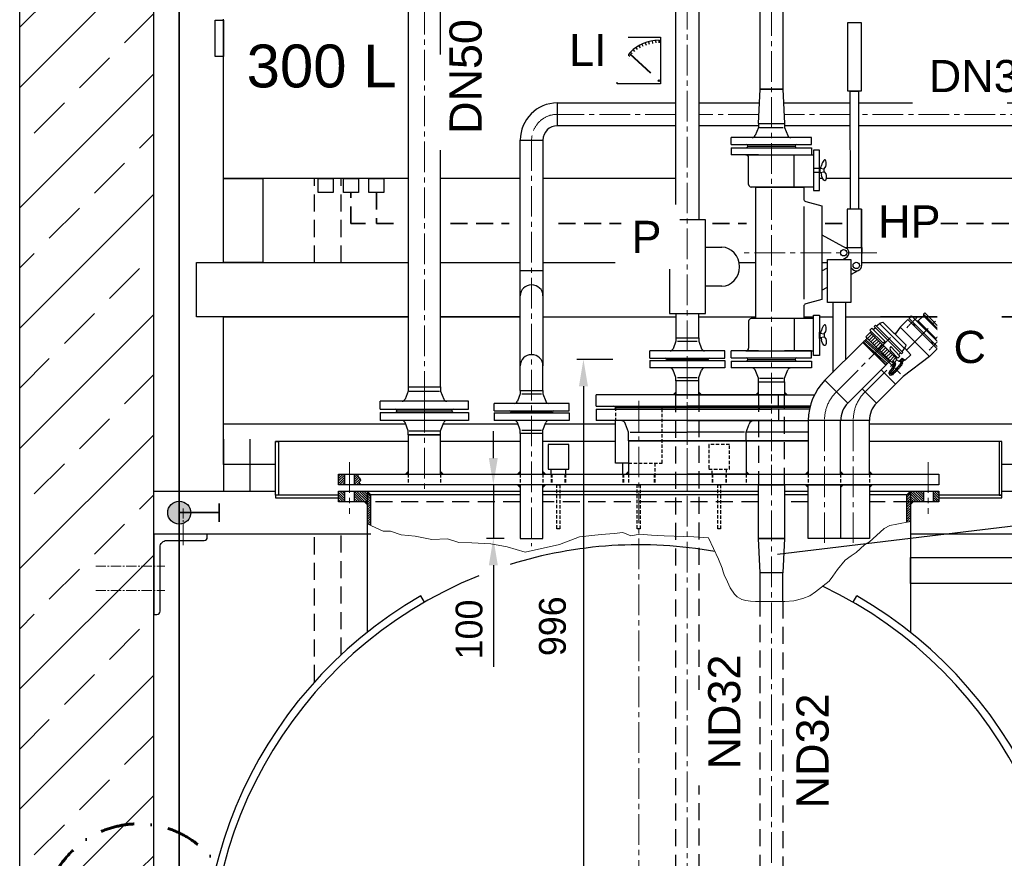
# Model space of a CAD drawing. Header units: millimetres. Extents: x -2329 to 35453, y 325 to 8304.
# Tile 8 of 11: x 6170 to 8007, y 5729 to 7294. Entities that reach past the tile are written whole.
import ezdxf

# ---------------------------------------------------------------- set-up
doc = ezdxf.new("R2010")
doc.units = ezdxf.units.MM
for name, pattern in [('DASHDOT', [25.4, 12.7, -6.35, 0, -6.35]), ('HIDDEN', [9.525, 6.35, -3.175]), ('MITTE2', [28.575, 19.05, -3.175, 3.175, -3.175])]:
    doc.linetypes.add(name, pattern=pattern)
doc.layers.add('Beschriftung', color=7, linetype='Continuous')
doc.layers.add('Mittellinien', color=7, linetype='Continuous')
doc.layers.add('verz. Bandstahl 30x3_5mm auf Putz', color=1, linetype='GRENZE1', lineweight=35)
doc.styles.add('LBB3.5M1000', font='isocp.shx', dxfattribs={"height": 3.5})
doc.linetypes.add('GRENZE1', pattern='A,6.35,-2.54,[133,ltypeshp.shx,S=2.54,R=0,X=-2.54,Y=0],-2.54,25.4', length=36.83)
doc.dimstyles.new('DIN', dxfattribs={"dimtxt": 2.5, "dimasz": 2.5, "dimexe": 1.25, "dimexo": 0.625, "dimtad": 1, "dimtih": 1, "dimdec": 4, "dimdsep": 46, "dimlunit": 6, "dimtxsty": 'Standard', "dimcen": 2.5, "dimadec": 0, "dimazin": 0, "dimtfac": 1, "dimtdec": 4, "dimtmove": 0, "dimatfit": 3, "dimfxl": 0, "dimtvp": 1, "dimtolj": 1, "dimtzin": 0, "dimarcsym": 0})
pattern_1 = [(45, (7324.8576, 6360.5098), (-2.245064, 2.245064), [])]
pattern_2 = [(135, (7324.8576, 6404.0098), (-2.245064, -2.245064), [])]
pattern_3 = [(45, (6785.6512, 6435.983), (-2.24506, 2.24506), [])]

# ---------------------------------------------------------------- blocks, each defined once
blk = doc.blocks.new('*D20')
at = {"color": 0, "lineweight": -2, "transparency": 16777216}
for p, q in [((7276.4, 6660), (7209.1, 6660)), ((7221.6, 6610), (7221.6, 5714)), ((7276.4, 5664), (7209.1, 5664))]:
    blk.add_line(p, q, dxfattribs=at)
at = {"color": 0, "transparency": 16777216}
for points in [[(7213.2, 6610), (7229.9, 6610), (7221.6, 6660)], [(7213.2, 5714), (7229.9, 5714), (7221.6, 5664)]]:
    blk.add_solid(points, dxfattribs=at)
at = {"layer": 'DEFPOINTS', "color": 0, "transparency": 16777216}
for p in [(7376.4, 6660), (7221.6, 5664), (7376.4, 5664)]:
    blk.add_point(p, dxfattribs=at)
at = {"color": 0, "transparency": 16777216, "insert": (7164, 6162), "char_height": 50, "attachment_point": 5, "rotation": 90}
blk.add_mtext('\\A1;996', dxfattribs=at)
blk = doc.blocks.new('*D23')
at = {"color": 0, "lineweight": -2, "transparency": 16777216}
for p, q in [((7053.5, 6476), (7053.5, 6526)), ((7073.7, 6426), (7041, 6426)), ((7053.5, 6426), (7053.5, 6326)), ((7073.7, 6326), (7041, 6326)), ((7053.5, 6276), (7053.5, 6086))]:
    blk.add_line(p, q, dxfattribs=at)
at = {"color": 0, "transparency": 16777216}
for points in [[(7045.1, 6476), (7061.8, 6476), (7053.5, 6426)], [(7045.1, 6276), (7061.8, 6276), (7053.5, 6326)]]:
    blk.add_solid(points, dxfattribs=at)
at = {"layer": 'DEFPOINTS', "color": 0, "transparency": 16777216}
for p in [(7103.7, 6426), (7053.5, 6326), (7103.7, 6326)]:
    blk.add_point(p, dxfattribs=at)
at = {"color": 0, "transparency": 16777216, "insert": (7008.5, 6156), "char_height": 50, "attachment_point": 5, "rotation": 90}
blk.add_mtext('\\A1;100', dxfattribs=at)

msp = doc.modelspace()

# ---------------------------------------------------------------- hatches: boundary and pattern name
at = {"lineweight": 5}
h = msp.add_hatch(dxfattribs=at)
h.set_pattern_fill('ANSI33', color=256, scale=25)
h.set_pattern_definition([(45, (-34494.86, -30129.65), (-112.2532, 112.2532), []), (45, (-34382.61, -30129.65), (-112.2532, 112.2532), [79.375, -39.6875])])
h.paths.add_polyline_path([(6230.1, 7793), (6360.2, 7789.1), (6359.9, 7779.1), (6399.9, 7777.9), (6419.9, 7757.3), (6419.9, 3836.3), (6364.9, 3836.3), (6359.9, 3836.3), (6169.9, 3836.3), (6169.9, 7764.8), (6189.8, 7784.2), (6229.8, 7783)])
h = msp.add_hatch(color=256)
edge = h.paths.add_edge_path()
edge.add_arc((7872.2, 6691.3), 1.47, 135, 495, ccw=False)
edge = h.paths.add_edge_path()
edge.add_arc((7838.7, 6724.8), 1.47, 135, 495, ccw=False)
h = msp.add_hatch(color=256)
h.dxf.hatch_style = 1
h.paths.add_polyline_path([(7394.2, 6599), (7394.2, 6594), (7389.2, 6594)])
h = msp.add_hatch(color=256)
h.dxf.hatch_style = 1
h.paths.add_polyline_path([(7436.6, 6599), (7436.6, 6594), (7441.6, 6594)])
h = msp.add_hatch(color=256)
h.dxf.hatch_style = 1
h.paths.add_polyline_path([(7548.2, 6599), (7548.2, 6594), (7543.2, 6594)])
h = msp.add_hatch(color=256)
h.dxf.hatch_style = 1
h.paths.add_polyline_path([(7596.5, 6599), (7596.5, 6594), (7601.5, 6594)])
h = msp.add_hatch(color=256)
h.dxf.hatch_style = 1
h.paths.add_polyline_path([(6894.7, 6451), (6894.7, 6446), (6889.7, 6446)])
h = msp.add_hatch(color=256)
h.dxf.hatch_style = 1
h.paths.add_polyline_path([(6955, 6451), (6955, 6446), (6960, 6446)])
h = msp.add_hatch(color=256)
h.dxf.hatch_style = 1
h.paths.add_polyline_path([(7103.7, 6451), (7103.7, 6446), (7098.7, 6446)])
h = msp.add_hatch(color=256)
h.dxf.hatch_style = 1
h.paths.add_polyline_path([(7146.1, 6451), (7146.1, 6446), (7151.1, 6446)])
h = msp.add_hatch(color=256)
h.dxf.hatch_style = 1
h.paths.add_polyline_path([(7305.8, 6451), (7305.8, 6446), (7300.8, 6446)])
h = msp.add_hatch(color=256)
h.dxf.hatch_style = 1
h.paths.add_polyline_path([(7525.1, 6451), (7525.1, 6446), (7530.1, 6446)])
h = msp.add_hatch(color=256)
h.dxf.hatch_style = 1
h.paths.add_polyline_path([(7641.1, 6451), (7641.1, 6446), (7636.1, 6446)])
h = msp.add_hatch(color=256)
h.dxf.hatch_style = 1
h.paths.add_polyline_path([(7701.4, 6451), (7701.4, 6446), (7706.4, 6446)])
h = msp.add_hatch(color=256)
h.dxf.hatch_style = 1
h.paths.add_polyline_path([(7755, 6451), (7755, 6446), (7760, 6446)])
at = {"lineweight": 9}
h = msp.add_hatch(dxfattribs=at)
h.set_pattern_fill('ANSI31', color=256)
h.set_pattern_definition(pattern_3)
h.paths.add_polyline_path([(6775.9, 6446), (6764.9, 6446), (6764.9, 6426), (6775.9, 6426)])
h = msp.add_hatch(dxfattribs=at)
h.set_pattern_fill('ANSI31', color=256)
h.set_pattern_definition(pattern_3)
h.paths.add_polyline_path([(6804.3, 6438.2), (6802.8, 6439.8), (6802.3, 6440.3), (6801.4, 6441.5), (6800.9, 6442.3), (6800.8, 6443), (6800.9, 6444.4), (6801.4, 6445.5), (6801.4, 6446), (6793.9, 6446), (6793.9, 6426), (6806.4, 6426), (6805.4, 6427.4), (6803.7, 6428.9), (6803.4, 6430), (6803.8, 6431.7), (6805.1, 6433), (6805.5, 6434.5), (6804.9, 6437)])
h = msp.add_hatch(dxfattribs=at)
h.set_pattern_fill('ANSI31', color=256, angle=90)
h.set_pattern_definition(pattern_2)
h.paths.add_polyline_path([(6775.9, 6414), (6764.9, 6414), (6764.9, 6394), (6775.9, 6394)])
h = msp.add_hatch(dxfattribs=at)
h.set_pattern_fill('ANSI31', color=256, angle=90)
h.set_pattern_definition(pattern_2)
h.paths.add_polyline_path([(6817.9, 6414), (6793.9, 6414), (6793.9, 6394), (6817.9, 6394)])
h = msp.add_hatch(color=256)
h.dxf.hatch_style = 1
h.paths.add_polyline_path([(6817.9, 6414), (6817.9, 6407), (6824.9, 6407)])
h = msp.add_hatch(color=256)
h.dxf.hatch_style = 1
h.paths.add_polyline_path([(7103.7, 6421), (7103.7, 6426), (7098.7, 6426)])
h = msp.add_hatch(color=256)
h.dxf.hatch_style = 1
h.paths.add_polyline_path([(7146.1, 6421), (7146.1, 6426), (7151.1, 6426)])
h = msp.add_hatch(color=256)
h.dxf.hatch_style = 1
h.paths.add_polyline_path([(7641.1, 6421), (7641.1, 6426), (7636.1, 6426)])
h = msp.add_hatch(color=256)
h.dxf.hatch_style = 1
h.paths.add_polyline_path([(7701.4, 6421), (7701.4, 6426), (7706.4, 6426)])
h = msp.add_hatch(color=256)
h.dxf.hatch_style = 1
h.paths.add_polyline_path([(7755, 6421), (7755, 6426), (7760, 6426)])
h = msp.add_hatch(color=256)
h.dxf.hatch_style = 1
h.paths.add_polyline_path([(7831.9, 6414), (7824.9, 6407), (7831.9, 6407)])
h = msp.add_hatch(dxfattribs=at)
h.set_pattern_fill('ANSI31', color=256, angle=90)
h.set_pattern_definition(pattern_2)
h.paths.add_polyline_path([(7855.9, 6414), (7831.9, 6414), (7831.9, 6394), (7855.9, 6394)])
h = msp.add_hatch(dxfattribs=at)
h.set_pattern_fill('ANSI31', color=256, angle=90)
h.set_pattern_definition(pattern_2)
h.paths.add_polyline_path([(7884.9, 6414), (7873.9, 6414), (7873.9, 6394), (7884.9, 6394)])
h = msp.add_hatch(color=256)
h.dxf.hatch_style = 1
h.paths.add_polyline_path([(6812.9, 6394), (6817.9, 6394), (6817.9, 6389)])
h = msp.add_hatch(dxfattribs=at)
h.set_pattern_fill('ANSI31', color=256)
h.set_pattern_definition(pattern_1)
h.paths.add_polyline_path([(6817.9, 6353), (6824.9, 6349.8), (6824.9, 6407), (6817.9, 6407)])
h = msp.add_hatch(dxfattribs=at)
h.set_pattern_fill('ANSI31', color=256)
h.set_pattern_definition(pattern_1)
h.paths.add_polyline_path([(7824.9, 6356), (7831.9, 6357.3), (7831.9, 6407), (7824.9, 6407)])
h = msp.add_hatch(color=256)
h.dxf.hatch_style = 1
h.paths.add_polyline_path([(7836.9, 6394), (7831.9, 6394), (7831.9, 6389)])
at = {"layer": 'verz. Bandstahl 30x3_5mm auf Putz', "lineweight": -3}
h = msp.add_hatch(color=256, dxfattribs=at)
h.dxf.hatch_style = 1
edge = h.paths.add_edge_path()
edge.add_arc((6467.5, 6374), 21.4, 0, 360)

# ---------------------------------------------------------------- linework, layer by layer
for p, q in [((6169.9, 3836.3), (6169.9, 7764.8)), ((6419.9, 4586.3), (6419.9, 7757.3)), ((7314.1, 7237.9), (7317.1, 7234.3)), ((7319.3, 7241.9), (7322, 7238.1)), ((7324.9, 7245.4), (7327.2, 7241.4)), ((7330.7, 7248.4), (7332.7, 7244.3)), ((7336.8, 7251), (7338.4, 7246.6)), ((7343.1, 7252.9), (7344.3, 7248.5)), ((7349.5, 7254.4), (7350.3, 7249.8)), ((7356, 7255.2), (7356.4, 7250.6)), ((7362.6, 7250.9), (7362.6, 7255.5)), ((7362.6, 7255.5), (7362.6, 7250.9)), ((7300.8, 7223.3), (7304.6, 7220.7)), ((7304.8, 7228.6), (7308.3, 7225.6)), ((7309.2, 7233.4), (7312.5, 7230.1)), ((7291.7, 7205.8), (7296, 7204.3)), ((7294.2, 7211.9), (7298.4, 7210)), ((7297.2, 7217.8), (7301.2, 7215.5)), ((7287.4, 7186.6), (7292, 7186.2)), ((7288.3, 7193.1), (7292.8, 7192.3)), ((7289.7, 7199.6), (7294.2, 7198.4)), ((7287.1, 7180), (7291.7, 7180)), ((7548.2, 7100), (7551.1, 7164)), ((7551.1, 7164), (7593.5, 7164)), ((7593.5, 7164), (7596.5, 7100)), ((7172.9, 7096.1), (7172.9, 7138.5)), ((7548.2, 7093), (7541.9, 7077.7)), ((7548.2, 7100), (7596.5, 7100)), ((7548.2, 7100), (7596.5, 7100)), ((7548.2, 7100), (7548.2, 7093)), ((7550.2, 7093), (7594.5, 7093)), ((7596.5, 7100), (7596.5, 7093)), ((7596.5, 7093), (7602.8, 7077.7)), ((7497.3, 7061), (7497.3, 7074)), ((7647.3, 7074), (7497.3, 7074)), ((7647.3, 7061), (7647.3, 7074)), ((7103.7, 7069.3), (7146.1, 7069.3)), ((7497.3, 7061), (7647.3, 7061)), ((7497.3, 7055), (7647.3, 7055)), ((7497.3, 7055), (7497.3, 7042)), ((7528.3, 7058), (7616.3, 7058)), ((7528.3, 7058), (7528.3, 7058)), ((7647.3, 7055), (7647.3, 7042)), ((7548.3, 7042), (7497.3, 7042)), ((7524.8, 7042), (7650.7, 7042)), ((7529.8, 6986.7), (7529.8, 7037)), ((7614.9, 6981.7), (7614.9, 7042)), ((7650.7, 7042), (7650.7, 6981.7)), ((7664.7, 7016.6), (7665.6, 7021.8)), ((7670.8, 7015.8), (7673.6, 7019.8)), ((7662.8, 7016.9), (7670.8, 7015.8)), ((7662.8, 7008.9), (7670.8, 7010)), ((7664.7, 7009.1), (7665.6, 7004)), ((7670.8, 7010), (7673.6, 7006)), ((7650.7, 6981.7), (7534.8, 6981.7)), ((7632.7, 6945.4), (7632.7, 6772.5)), ((7666.3, 6946.5), (7666.3, 6771.5)), ((7666.3, 6892.5), (7711.8, 6867.8)), ((7449, 6869.4), (7479.7, 6869.4)), ((7705.3, 6846.7), (7711.8, 6850.2)), ((7103.7, 6648.3), (7103.7, 6825.1)), ((7146.1, 6825.1), (7146.1, 6648.3)), ((7666.3, 6825.5), (7676.7, 6831.1)), ((7720.4, 6831.5), (7723.5, 6828.3)), ((7720.4, 6818.4), (7735.4, 6826.6)), ((7479.7, 6796.5), (7449, 6796.5)), ((7666.3, 6789), (7676.7, 6794.7)), ((7686.8, 6766), (7686.8, 6635.6)), ((7710.3, 6766), (7710.3, 6659.1)), ((7855.9, 6744.2), (7858.3, 6746.6)), ((7855.9, 6744.2), (7855.9, 6741.3)), ((7891.6, 6708.5), (7855.9, 6744.2)), ((7858.3, 6746.6), (7894, 6710.9)), ((7529.8, 6731.2), (7529.8, 6681)), ((7650.7, 6736.2), (7534.8, 6736.2)), ((7614.9, 6736.2), (7614.9, 6676)), ((7650.7, 6676), (7650.7, 6736.2)), ((7764.1, 6721.1), (7766.6, 6723.6)), ((7766.6, 6723.6), (7817.4, 6672.8)), ((7767.9, 6722.3), (7774.1, 6726.9)), ((7820.7, 6680.3), (7774.1, 6726.9)), ((7774.7, 6727.5), (7780.4, 6729.7)), ((7775.7, 6726.6), (7774.7, 6727.5)), ((7775.7, 6726.6), (7775, 6726)), ((7780.4, 6729.7), (7823.5, 6686.6)), ((7812.6, 6720), (7827, 6734.4)), ((7827, 6734.4), (7881.8, 6679.6)), ((7829.1, 6736.5), (7833.9, 6741.3)), ((7829.1, 6736.5), (7883.9, 6681.7)), ((7833.9, 6741.3), (7888.7, 6686.5)), ((7843.5, 6731.7), (7846.3, 6731.7)), ((7855.9, 6741.3), (7846.3, 6731.7)), ((7879.1, 6698.9), (7846.3, 6731.7)), ((7888.7, 6708.5), (7855.9, 6741.3)), ((7662.8, 6709.1), (7670.8, 6708)), ((7664.7, 6708.8), (7665.6, 6714)), ((7670.8, 6708), (7673.6, 6712)), ((7758.3, 6712.1), (7748.4, 6702.2)), ((7751.5, 6699.2), (7759.7, 6707.4)), ((7755.9, 6714.6), (7759.6, 6718.3)), ((7780.5, 6690), (7755.9, 6714.6)), ((7804.2, 6662.8), (7756.6, 6710.4)), ((7759.6, 6718.3), (7784.2, 6693.7)), ((7762.1, 6715.9), (7763.3, 6717.1)), ((7763.3, 6717.1), (7766.2, 6719.1)), ((7764.1, 6721.1), (7814.9, 6670.3)), ((7812.6, 6720), (7802.9, 6707.2)), ((7867.4, 6665.2), (7812.6, 6720)), ((7879.1, 6698.9), (7888.7, 6708.5)), ((7891.6, 6708.5), (7888.7, 6708.5)), ((7894, 6710.9), (7891.6, 6708.5)), ((7394.2, 6694), (7388.9, 6679.9)), ((7394.2, 6700), (7394.2, 6694)), ((7394.2, 6700), (7436.6, 6700)), ((7397.2, 6694), (7433.6, 6694)), ((7436.6, 6700), (7436.6, 6694)), ((7436.6, 6694), (7442, 6679.9)), ((7662.8, 6701.1), (7670.8, 6702.1)), ((7664.7, 6701.3), (7665.6, 6696.1)), ((7670.8, 6702.1), (7673.6, 6698.2)), ((7743.9, 6692.7), (7742.9, 6691.8)), ((7785.6, 6649.1), (7742.9, 6691.8)), ((7786.5, 6650.1), (7743.9, 6692.7)), ((7744.8, 6691.8), (7744.8, 6693.5)), ((7745, 6693.8), (7744.9, 6693.8)), ((7747, 6693.9), (7745.2, 6693.9)), ((7747, 6693.9), (7747, 6695.7)), ((7747.1, 6696), (7747.1, 6695.9)), ((7749.2, 6696.1), (7747.4, 6696.1)), ((7796, 6654.6), (7748.4, 6702.2)), ((7749.2, 6696.1), (7749.2, 6697.8)), ((7749.3, 6698.1), (7749.3, 6698.1)), ((7751.3, 6698.2), (7749.5, 6698.2)), ((7751.3, 6698.2), (7751.3, 6699.4)), ((7754.6, 6696), (7762.9, 6704.2)), ((7757.8, 6692.8), (7766.1, 6701)), ((7761, 6689.6), (7769.3, 6697.8)), ((7764.2, 6686.4), (7772.5, 6694.6)), ((7767.4, 6683.2), (7775.6, 6691.4)), ((7770.6, 6680), (7778.8, 6688.2)), ((7784.2, 6693.7), (7780.5, 6690)), ((7821.3, 6680.9), (7823.5, 6686.6)), ((7879.1, 6696.1), (7879.1, 6698.9)), ((7883.9, 6681.7), (7888.7, 6686.5)), ((7345.4, 6662), (7345.4, 6676)), ((7485.4, 6676), (7345.4, 6676)), ((7485.4, 6662), (7485.4, 6676)), ((7497.3, 6663), (7497.3, 6676)), ((7548.3, 6676), (7497.3, 6676)), ((7524.8, 6676), (7650.7, 6676)), ((7647.3, 6676), (7596.4, 6676)), ((7647.3, 6663), (7647.3, 6676)), ((7773.8, 6676.8), (7782, 6685)), ((7777, 6673.6), (7785.2, 6681.8)), ((7780.2, 6670.4), (7788.4, 6678.6)), ((7783.4, 6667.2), (7791.6, 6675.4)), ((7786.6, 6664), (7794.8, 6672.3)), ((7789.8, 6660.8), (7798, 6669.1)), ((7808.4, 6662.1), (7794.4, 6676.9)), ((7812.1, 6665.8), (7794.8, 6684)), ((7809.7, 6668.3), (7810.9, 6669.5)), ((7810.9, 6669.5), (7812.9, 6672.4)), ((7814.9, 6670.3), (7817.4, 6672.8)), ((7816.1, 6674.1), (7820.7, 6680.3)), ((7820.4, 6681.9), (7819.8, 6681.2)), ((7832.1, 6668.8), (7820.4, 6681.9)), ((7821.7, 6658.4), (7832.1, 6668.8)), ((7881.8, 6679.6), (7867.4, 6665.2)), ((7345.4, 6662), (7485.4, 6662)), ((7345.4, 6658), (7485.4, 6658)), ((7345.4, 6658), (7345.4, 6644)), ((7376.4, 6660), (7454.4, 6660)), ((7376.4, 6660), (7376.4, 6660)), ((7376.4, 6660), (7376.4, 6660)), ((7376.4, 6660), (7454.4, 6660)), ((7454.4, 6660), (7454.4, 6660)), ((7454.4, 6660), (7454.4, 6660)), ((7485.4, 6658), (7485.4, 6644)), ((7497.3, 6663), (7647.3, 6663)), ((7497.3, 6657), (7647.3, 6657)), ((7497.3, 6657), (7497.3, 6644)), ((7528.3, 6660), (7616.3, 6660)), ((7647.3, 6657), (7647.3, 6644)), ((7785.6, 6651), (7787.3, 6651)), ((7785.6, 6649.1), (7786.5, 6650.1)), ((7787.6, 6651.2), (7787.6, 6651.1)), ((7787.7, 6653.2), (7789.5, 6653.2)), ((7787.7, 6653.2), (7787.7, 6651.4)), ((7789.8, 6653.3), (7789.7, 6653.3)), ((7789.9, 6655.3), (7791.7, 6655.3)), ((7789.9, 6655.3), (7789.9, 6653.6)), ((7813.4, 6632.9), (7791, 6655.3)), ((7791.9, 6655.5), (7791.9, 6655.4)), ((7792, 6657.5), (7793.2, 6657.5)), ((7792, 6657.5), (7792, 6655.7)), ((7793, 6657.6), (7801.2, 6665.9)), ((7805.9, 6664.5), (7796, 6654.6)), ((7807.2, 6663.3), (7804.7, 6660.8)), ((7804.7, 6660.8), (7809.7, 6655.9)), ((7808.4, 6662.1), (7812.1, 6665.8)), ((7809.7, 6655.9), (7815.9, 6662.1)), ((7813.4, 6655.2), (7810.6, 6656.8)), ((7815.9, 6662.1), (7821.7, 6658.4)), ((7820.7, 6659), (7817.5, 6655.8)), ((7867.4, 6665.2), (7818.2, 6628.1)), ((7103.7, 6602), (7103.7, 6648.3)), ((7146.1, 6602), (7146.1, 6648.3)), ((7485.4, 6644), (7345.4, 6644)), ((7394.2, 6626), (7388.9, 6640.1)), ((7436.6, 6626), (7442, 6640.1)), ((7647.3, 6644), (7497.3, 6644)), ((7548.2, 6625), (7541.9, 6640.3)), ((7596.5, 6625), (7602.8, 6640.3)), ((7394.2, 6620), (7394.2, 6626)), ((7397.2, 6626), (7433.6, 6626)), ((7436.6, 6620), (7436.6, 6626)), ((7548.2, 6618), (7548.2, 6625)), ((7548.2, 6618), (7596.5, 6618)), ((7548.2, 6618), (7596.5, 6618)), ((7550.2, 6625), (7594.5, 6625)), ((7596.5, 6618), (7596.5, 6625)), ((7714.8, 6578.4), (7672.2, 6621)), ((7803.8, 6613.8), (7818.2, 6628.1)), ((6894.7, 6601), (6888.8, 6585.8)), ((6894.7, 6609), (6955, 6609)), ((6894.7, 6609), (6894.7, 6601)), ((6896.7, 6601), (6953, 6601)), ((6955, 6609), (6955, 6601)), ((6955, 6601), (6960.9, 6585.8)), ((7103.7, 6596), (7098.3, 6581.9)), ((7103.7, 6602), (7103.7, 6596)), ((7103.7, 6602), (7146.1, 6602)), ((7106.7, 6596), (7143.1, 6596)), ((7146.1, 6602), (7146.1, 6596)), ((7146.1, 6596), (7151.4, 6581.9)), ((7389.2, 6594), (7394.2, 6599)), ((7441.6, 6594), (7436.6, 6599)), ((7543.2, 6594), (7548.2, 6599)), ((7601.5, 6594), (7596.5, 6599)), ((7768.4, 6578.4), (7741.6, 6605.2)), ((6842.4, 6567), (6842.4, 6582)), ((7007.4, 6582), (6842.4, 6582)), ((7007.4, 6567), (7007.4, 6582)), ((7054.9, 6564), (7054.9, 6578)), ((7194.9, 6578), (7054.9, 6578)), ((7194.9, 6564), (7194.9, 6578)), ((7245.4, 6573), (7245.4, 6594)), ((7415.4, 6594), (7245.4, 6594)), ((7572.3, 6594), (7402.3, 6594)), ((7415.4, 6594), (7585.4, 6594)), ((7585.4, 6594), (7652.6, 6594)), ((7585.4, 6573), (7585.4, 6594)), ((6842.4, 6567), (7007.4, 6567)), ((6842.4, 6561), (7007.4, 6561)), ((6842.4, 6561), (6842.4, 6546)), ((6873.9, 6564), (6975.9, 6564)), ((6873.9, 6564), (6873.9, 6564)), ((6975.9, 6564), (6975.9, 6564)), ((7007.4, 6561), (7007.4, 6546)), ((7054.9, 6564), (7194.9, 6564)), ((7054.9, 6560), (7194.9, 6560)), ((7054.9, 6560), (7054.9, 6546)), ((7085.9, 6562), (7163.9, 6562)), ((7085.9, 6562), (7085.9, 6562)), ((7085.9, 6562), (7085.9, 6562)), ((7163.9, 6562), (7163.9, 6562)), ((7163.9, 6562), (7163.9, 6562)), ((7194.9, 6560), (7194.9, 6546)), ((7245.4, 6573), (7415.4, 6573)), ((7245.4, 6567), (7415.4, 6567)), ((7245.4, 6567), (7245.4, 6546)), ((7281.4, 6570), (7415.4, 6570)), ((7281.4, 6570), (7281.4, 6570)), ((7402.3, 6573), (7572.3, 6573)), ((7402.3, 6567), (7572.3, 6567)), ((7585.4, 6573), (7415.4, 6573)), ((7549.4, 6570), (7415.4, 6570)), ((7585.4, 6567), (7415.4, 6567)), ((7643.9, 6570), (7549.4, 6570)), ((7549.4, 6570), (7549.4, 6570)), ((7644.6, 6573), (7585.4, 6573)), ((7643.2, 6567), (7585.4, 6567)), ((7585.4, 6567), (7585.4, 6546)), ((6549.9, 6539.8), (6889.7, 6539.8)), ((7007.4, 6546), (6842.4, 6546)), ((6894.7, 6527), (6888.8, 6542.1)), ((6955, 6527), (6960.9, 6542.1)), ((6960, 6539.8), (7099.2, 6539.8)), ((7194.9, 6546), (7054.9, 6546)), ((7103.7, 6528), (7098.3, 6542.1)), ((7146.1, 6528), (7151.4, 6542.1)), ((7150.5, 6539.8), (7281.5, 6539.8)), ((7415.4, 6546), (7245.4, 6546)), ((7281.5, 6466.5), (7281.5, 6546)), ((7572.3, 6546), (7402.3, 6546)), ((7415.4, 6546), (7585.4, 6546)), ((7585.4, 6546), (7641.1, 6546)), ((7701.4, 6546), (7641.1, 6546)), ((7755, 6546), (7694.7, 6546)), ((7755, 6539.8), (8099.9, 6539.8)), ((6894.7, 6519), (6894.7, 6527)), ((6896.7, 6527), (6953, 6527)), ((6955, 6519), (6955, 6527)), ((7103.7, 6522), (7103.7, 6528)), ((7106.7, 6528), (7143.1, 6528)), ((7146.1, 6522), (7146.1, 6528)), ((7305.8, 6524), (7300.3, 6539.3)), ((7305.8, 6508), (7305.8, 6524)), ((7308.8, 6524), (7415.4, 6524)), ((7522.1, 6524), (7415.4, 6524)), ((7525.1, 6524), (7530.6, 6539.3)), ((7641.1, 6524), (7525.1, 6524)), ((7525.1, 6508), (7525.1, 6524)), ((6549.9, 6511.3), (6549.9, 6414)), ((6599.9, 6414), (6599.9, 6511.3)), ((6894.7, 6506.5), (6647.4, 6506.5)), ((6894.7, 6519), (6955, 6519)), ((7103.7, 6506.5), (6955, 6506.5)), ((7281.5, 6506.5), (7146.1, 6506.5)), ((7305.8, 6508), (7415.4, 6508)), ((7525.1, 6508), (7415.4, 6508)), ((7641.1, 6508), (7525.1, 6508)), ((8002.4, 6506.5), (7755, 6506.5)), ((7305.8, 6466.5), (7281.5, 6466.5)), ((6889.7, 6446), (6894.7, 6451)), ((6960, 6446), (6955, 6451)), ((7098.7, 6446), (7103.7, 6451)), ((7151.1, 6446), (7146.1, 6451)), ((7300.8, 6446), (7305.8, 6451)), ((7530.1, 6446), (7525.1, 6451)), ((7636.1, 6446), (7641.1, 6451)), ((7706.4, 6446), (7701.4, 6451)), ((7760, 6446), (7755, 6451)), ((6775.9, 6446), (6775.9, 6426)), ((6793.9, 6446), (6793.9, 6426)), ((6775.9, 6414), (6775.9, 6394)), ((6793.9, 6414), (6793.9, 6394)), ((6817.9, 6414), (6817.9, 6150.4)), ((6824.9, 6407), (6817.9, 6414)), ((7098.7, 6426), (7103.7, 6421)), ((7151.1, 6426), (7146.1, 6421)), ((7636.1, 6426), (7641.1, 6421)), ((7706.4, 6426), (7701.4, 6421)), ((7760, 6426), (7755, 6421)), ((7824.9, 6407), (7831.9, 6414)), ((7831.9, 6414), (7831.9, 6150.4)), ((7855.9, 6414), (7855.9, 6394)), ((7873.9, 6414), (7873.9, 6394)), ((6812.9, 6394), (6817.9, 6389)), ((7103.7, 6407), (6817.9, 6407)), ((6824.9, 6349.8), (6824.9, 6407)), ((7548.2, 6407), (7146.1, 6407)), ((7641.1, 6407), (7596.5, 6407)), ((7831.9, 6407), (7755, 6407)), ((7824.9, 6356), (7824.9, 6407)), ((7836.9, 6394), (7831.9, 6389)), ((8296, 6381.7), (7583.7, 6295.9)), ((7551.1, 6208.3), (7551.1, 6262)), ((7593.5, 6208.3), (7593.5, 6262)), ((6924.9, 6206.8), (6918, 6218.7)), ((7724.9, 6206.8), (7731.7, 6218.7))]:
    msp.add_line(p, q)
at = {"linetype": 'MITTE2', "lineweight": 5, "ltscale": 3}
for p, q in [((7572.3, 7492.2), (7572.3, 4753.2)), ((6924.9, 6580.6), (6924.9, 7387.4)), ((7415.4, 6418.3), (7415.4, 7360.6)), ((7394.2, 7117.3), (7172.9, 7117.3)), ((7549, 7117.3), (7436.6, 7117.3)), ((7719.6, 7117.3), (7595.7, 7117.3)), ((8246.9, 7117.3), (7734.7, 7117.3)), ((7124.9, 7069.3), (7124.9, 6311.3)), ((7824.6, 6677.2), (7887.7, 6740.3)), ((7693.5, 6599.7), (7803.5, 6709.7)), ((7415.4, 5662.5), (7415.4, 6660)), ((7747.1, 6599.7), (7799.8, 6652.4)), ((7801.8, 6654.4), (7806.5, 6659.1)), ((6924.9, 6580.6), (6924.9, 6418.3)), ((7572.3, 6573), (7572.3, 6567)), ((7572.3, 6546), (7572.3, 6418.3)), ((7671.3, 6546), (7671.3, 6311.3)), ((7724.9, 6546), (7724.9, 6446)), ((7724.9, 6546), (7724.9, 6311.3))]:
    msp.add_line(p, q, dxfattribs=at)
at = {"linetype": 'HIDDEN', "lineweight": 35, "ltscale": 5}
for p, q in [((6787.9, 6913.9), (6787.9, 6971.2)), ((6814.8, 6913.9), (6787.9, 6913.9))]:
    msp.add_line(p, q, dxfattribs=at)
at = {"lineweight": 15}
for p, q in [((7787.7, 6653.2), (7744.8, 6691.8)), ((7789.9, 6655.3), (7747, 6693.9)), ((7792, 6657.5), (7749.2, 6696.1)), ((7762.5, 6688.2), (7751.3, 6698.2))]:
    msp.add_line(p, q, dxfattribs=at)
at = {"linetype": 'MITTE2', "lineweight": 18, "ltscale": 3}
for p, q in [((7324.9, 6582.8), (7324.9, 4654.5)), ((6784.9, 6468.1), (6784.9, 6371.9)), ((7864.9, 6468.1), (7864.9, 6371.9))]:
    msp.add_line(p, q, dxfattribs=at)
at = {"linetype": 'HIDDEN'}
for p, q in [((6894.7, 6446), (6894.7, 6426)), ((6955, 6446), (6955, 6426)), ((7103.7, 6446), (7103.7, 6426)), ((7146.1, 6446), (7146.1, 6426)), ((7161.6, 6446), (7161.6, 6426)), ((7162.6, 6446), (7162.6, 6426)), ((7187.1, 6446), (7187.1, 6426)), ((7188.1, 6446), (7188.1, 6426)), ((7295.1, 6446), (7295.1, 6426)), ((7296.4, 6446), (7296.4, 6426)), ((7305.8, 6446), (7305.8, 6426)), ((7353.4, 6446), (7353.4, 6426)), ((7354.7, 6446), (7354.7, 6426)), ((7461.6, 6446), (7461.6, 6426)), ((7462.6, 6446), (7462.6, 6426)), ((7487.1, 6446), (7487.1, 6426)), ((7488.1, 6446), (7488.1, 6426)), ((7525.1, 6446), (7525.1, 6426)), ((7641.1, 6446), (7641.1, 6426)), ((7701.4, 6446), (7701.4, 6426)), ((7755, 6446), (7755, 6426))]:
    msp.add_line(p, q, dxfattribs=at)
at = {"linetype": 'HIDDEN', "ltscale": 5}
for p, q in [((7103.7, 6394), (6817.9, 6394)), ((7548.2, 6394), (7146.1, 6394)), ((7641.1, 6394), (7596.5, 6394)), ((7831.9, 6394), (7755, 6394))]:
    msp.add_line(p, q, dxfattribs=at)
at = {"linetype": 'MITTE2', "lineweight": 18}
for p, q in [((6474.9, 6382), (6474.9, 6313.5)), ((6474.9, 6342.2), (6474.9, 6313.5)), ((6311.6, 6274), (6440.4, 6274)), ((6311.6, 6229), (6440.4, 6229))]:
    msp.add_line(p, q, dxfattribs=at)
for points in [[(6894.7, 7387.4), (6894.7, 6609), (6955, 6609), (6955, 7387.4)], [(6894.7, 6997.4), (6549.9, 6997.4), (6549.9, 7295), (6549.9, 7295)], [(7347.2, 7194.8), (7308.5, 7230.4), (7307.9, 7229.8), (7346.6, 7194.2)], [(7394.2, 7096.1), (7172.9, 7096.1), (7172.9, 7138.5), (7394.2, 7138.5)], [(7436.6, 7138.5), (7550, 7138.5)], [(7594.7, 7138.5), (7719.6, 7138.5)], [(7734.7, 7138.5), (8165.5, 7138.5), (8165.5, 7096.1), (7734.7, 7096.1)], [(7548.2, 7096.1), (7436.6, 7096.1)], [(7719.6, 7096.1), (7596.5, 7096.1)], [(8099.9, 7096.1), (8099.9, 6997.4), (7734.7, 6997.3)], [(7650.7, 7016.9), (7661.8, 7016.9)], [(7661.8, 7008.9), (7650.7, 7008.9)], [(7662.8, 7016.9), (7662.8, 7008.9)], [(7670.8, 7010), (7670.8, 7015.8)], [(7103.7, 6997.4), (6955, 6997.4)], [(7394.2, 6997.3), (7146.1, 6997.4)], [(7668, 6997.4), (7661.8, 6997.4)], [(7719.6, 6997.4), (7674.4, 6997.4)], [(7449, 6920.4), (7449, 6920.4), (7381.9, 6920.4), (7381.9, 6745.5), (7449, 6745.5), (7449, 6920.4)], [(6894.7, 6739.3), (6499.9, 6739.3), (6499.9, 6840.8), (6894.7, 6840.8)], [(6955, 6840.8), (7103.7, 6840.8)], [(7146.1, 6840.8), (7381.9, 6840.8)], [(7511.8, 6840.8), (7543.2, 6840.8)], [(7666.3, 6840.8), (7676.7, 6840.8)], [(7740.6, 6840.8), (8149.9, 6840.8), (8149.9, 6739.3), (7776, 6739.3)], [(7394.2, 6745.5), (7394.2, 6700), (7436.6, 6700), (7436.6, 6745.5)], [(6647.4, 6464), (6549.9, 6464), (6549.9, 6739.3), (6894.7, 6739.3)], [(7103.7, 6739.3), (6955, 6739.3)], [(6955, 6739.3), (7103.7, 6739.3)], [(7146.1, 6739.3), (7394.2, 6739.3)], [(7436.6, 6739.3), (7543.2, 6739.3)], [(7632.7, 6739.3), (7650.7, 6739.3)], [(7661.8, 6739.3), (7686.8, 6739.3)], [(7710.3, 6739.3), (8099.9, 6739.3), (8099.9, 6464), (8002.4, 6464)], [(7662.8, 6701.1), (7662.8, 6709.1)], [(7670.8, 6708), (7670.8, 6702.1)], [(7798.8, 6657.4), (7802.5, 6653.8), (7800.5, 6651.8), (7796.8, 6655.4)], [(7777, 6640.6), (7803.8, 6613.8), (7768.4, 6578.4), (7741.6, 6605.2)], [(7694.7, 6446), (7755, 6446), (7755, 6546), (7694.7, 6546)], [(7415.4, 6508), (7305.8, 6508), (7305.8, 6446), (7415.4, 6446)], [(7415.4, 6508), (7525.1, 6508), (7525.1, 6446), (7415.4, 6446)], [(7525.1, 6508), (7641.1, 6508)], [(7295.1, 6446), (7295.1, 6466.5)], [(7161.6, 6446), (7161.6, 6455.1)], [(7188.1, 6455.1), (7188.1, 6446)], [(6801.4, 6446), (6801.4, 6445.5), (6800.9, 6444.4), (6800.8, 6443), (6800.9, 6442.3), (6801.4, 6441.5), (6802.3, 6440.3), (6802.8, 6439.8), (6804.3, 6438.2), (6804.9, 6437), (6805.5, 6434.5), (6805.1, 6433), (6803.8, 6431.7), (6803.4, 6430), (6803.7, 6428.9), (6805.4, 6427.4), (6806.4, 6426)], [(6824.9, 6334), (6419.9, 6334), (6419.9, 6414), (6647.4, 6414)], [(6817.9, 6394), (6764.9, 6394), (6764.9, 6414), (7103.7, 6414)], [(7146.1, 6414), (7548.2, 6414)], [(7596.5, 6414), (7641.1, 6414)], [(7694.7, 6426), (7755, 6426), (7755, 6326), (7694.7, 6326)], [(7755, 6414), (7884.9, 6414), (7884.9, 6394), (7831.9, 6394)], [(8002.4, 6414), (8224.9, 6414), (8224.9, 6334), (7831.9, 6334)], [(6764.9, 6406.5), (6647.4, 6406.5), (6647.4, 6401.5), (6764.9, 6401.5)], [(7884.9, 6401.5), (8002.4, 6401.5), (8002.4, 6406.5), (7884.9, 6406.5)]]:
    msp.add_lwpolyline(points)
for points in [[(7394.2, 7360.6), (7436.6, 7360.6), (7436.6, 6920.4), (7394.2, 6920.4)], [(7551, 7360.6), (7593.5, 7360.6), (7593.5, 7164), (7551, 7164)], [(6549.9, 7292.9), (6549.9, 7225.4), (6534.3, 7225.4), (6534.3, 7292.9)], [(7714.7, 7289), (7739.6, 7289), (7739.6, 7160.6), (7714.7, 7160.6)], [(7284.5, 7261.4), (7365.2, 7261.4), (7365.2, 7174.1), (7284.5, 7174.1)], [(7103.7, 7069.3), (7146.1, 7069.3), (7146.1, 6825.1), (7103.7, 6825.1)], [(7661.8, 7050.6), (7650.7, 7050.6), (7650.7, 6975.2), (7661.8, 6975.2)], [(7662.8, 7007.1), (7662.8, 7018.6), (7661.8, 7018.6), (7661.8, 7007.1)], [(6549.9, 6997.4), (6623.5, 6997.4), (6623.5, 6840.8), (6549.9, 6840.8)], [(6726.5, 6997.4), (6754.4, 6997.4), (6754.4, 6971.2), (6726.5, 6971.2)], [(6773.9, 6997.4), (6801.8, 6997.4), (6801.8, 6971.2), (6773.9, 6971.2)], [(6821.4, 6997.4), (6849.3, 6997.4), (6849.3, 6971.2), (6821.4, 6971.2)], [(7676.7, 6766), (7676.7, 6846.7), (7720.4, 6846.7), (7720.4, 6766)], [(7661.8, 6667.3), (7650.7, 6667.3), (7650.7, 6742.8), (7661.8, 6742.8)], [(7662.8, 6710.8), (7662.8, 6699.3), (7661.8, 6699.3), (7661.8, 6710.8)], [(7714.8, 6578.4), (7672.2, 6621), (7742.9, 6691.8), (7785.6, 6649.1)], [(7394.2, 6594), (7436.6, 6594), (7436.6, 6620), (7394.2, 6620)], [(7548.2, 6618), (7596.5, 6618), (7596.5, 6594), (7548.2, 6594)], [(7701.4, 6546), (7641.1, 6546), (7641.1, 6446), (7701.4, 6446)], [(7103.7, 6446), (7146.1, 6446), (7146.1, 6522), (7103.7, 6522)], [(6652.4, 6406.5), (6647.4, 6406.5), (6647.4, 6506.5), (6652.4, 6506.5)], [(6894.7, 6446), (6955, 6446), (6955, 6519), (6894.7, 6519)], [(7997.4, 6406.5), (8002.4, 6406.5), (8002.4, 6506.5), (7997.4, 6506.5)], [(7155.6, 6455.1), (7194.1, 6455.1), (7194.1, 6501), (7155.6, 6501)], [(7884.9, 6426), (6764.9, 6426), (6764.9, 6446), (7884.9, 6446)], [(7682, 6446), (7682, 6446)], [(7103.7, 6326), (7146.1, 6326), (7146.1, 6426), (7103.7, 6426)], [(7548.2, 6426), (7596.5, 6426), (7596.5, 6326), (7548.2, 6326)], [(7641.1, 6426), (7701.4, 6426), (7701.4, 6326), (7641.1, 6326)], [(7596.5, 6326), (7593.5, 6262), (7551.1, 6262), (7548.2, 6326)]]:
    msp.add_lwpolyline(points, close=True)
at = {"linetype": 'HIDDEN', "ltscale": 5}
for points in [[(6719.9, 6840.8), (6719.9, 6997.4)], [(6769.9, 6840.8), (6769.9, 6997.4)], [(6719.9, 6058.1), (6719.9, 6334)], [(6769.9, 6109), (6769.9, 6334)]]:
    msp.add_lwpolyline(points, dxfattribs=at)
msp.add_lwpolyline([(7666.3, 6771.5), (7636.4, 6763.5, 0.339454), (7632.7, 6758.7), (7632.7, 6736.2), (7543.2, 6736.2), (7543.2, 6981.7), (7632.7, 6981.7), (7632.7, 6959.3, 0.339454), (7636.4, 6954.5), (7666.3, 6946.5)], format="xyb")
at = {"linetype": 'HIDDEN', "lineweight": 35, "ltscale": 5}
for points in [[(6835.3, 6971.2), (6835.3, 6913.9), (6881.6, 6913.9)], [(6973.7, 6913.9), (7083, 6913.9)], [(7462.4, 6913.9), (7525.6, 6913.9)], [(7672.7, 6913.9), (7706.1, 6913.9)]]:
    msp.add_lwpolyline(points, dxfattribs=at)
at = {"linetype": 'HIDDEN', "ltscale": 5}
for points in [[(7394.2, 6594), (7436.6, 6594), (7436.6, 5704), (7394.2, 5704)], [(7548.2, 6426), (7596.5, 6426), (7596.5, 6594), (7548.2, 6594)]]:
    msp.add_lwpolyline(points, close=True, dxfattribs=at)
at = {"linetype": 'HIDDEN'}
for points in [[(7305.8, 6466.5), (7368.2, 6466.5), (7368.2, 6570.1), (7281.5, 6570.1), (7281.5, 6546)], [(7354.7, 6466.5), (7354.7, 6446)], [(7461.6, 6446), (7461.6, 6455.1)], [(7488.1, 6455.1), (7488.1, 6446)]]:
    msp.add_lwpolyline(points, dxfattribs=at)
for points in [[(7455.6, 6455.1), (7494.1, 6455.1), (7494.1, 6501), (7455.6, 6501)], [(7172.1, 6426), (7177.6, 6426), (7177.6, 6344), (7172.1, 6344)], [(7322.1, 6426), (7327.6, 6426), (7327.6, 6344), (7322.1, 6344)], [(7472.1, 6426), (7477.6, 6426), (7477.6, 6344), (7472.1, 6344)]]:
    msp.add_lwpolyline(points, close=True, dxfattribs=at)
at = {"lineweight": 5}
for points in [[(7831.9, 6357.3), (7806.1, 6352.8), (7793.4, 6350), (7782.8, 6344.3)], [(7454.9, 6327), (7427.5, 6329.1), (7371.9, 6330.9), (7348.7, 6332), (7326.9, 6333.8), (7310, 6330.9), (7295.2, 6337), (7279, 6334.9), (7254.4, 6333.1), (7214.3, 6328.8), (7177, 6314.6), (7113, 6300.5), (7079.2, 6310.1), (7049, 6316), (7013.1, 6317.9), (6989.1, 6318.2), (6968, 6325.4), (6938.5, 6324), (6907.5, 6330.3), (6881.5, 6332.4), (6861.8, 6339.4), (6847.7, 6339.4), (6817.9, 6353)], [(7454.9, 6327), (7473.3, 6287.2), (7480.5, 6270.6), (7482.3, 6263.7), (7484.9, 6256.1), (7487.8, 6250.3), (7495.4, 6233.7), (7503.4, 6222.1), (7508.4, 6217), (7516.8, 6211.9), (7524.7, 6210.1), (7533.4, 6208.7), (7542.5, 6208.3), (7556.2, 6208.3), (7570.4, 6208.3), (7581.6, 6208.3), (7597.2, 6208.3), (7614.2, 6209.4), (7631.2, 6214.1), (7643.9, 6218.5), (7654.4, 6226.1), (7679.8, 6246.3), (7687, 6255.4), (7695.3, 6267.7), (7709.8, 6285.1), (7721.1, 6293.4), (7730.5, 6299.6), (7746.1, 6314), (7755.1, 6319.8), (7761.3, 6324.9), (7782.8, 6344.3)]]:
    msp.add_lwpolyline(points, dxfattribs=at)
for points in [[(6431.9, 6190), (6431.9, 6310, -0.414214), (6443.9, 6322), (6513.9, 6322, 0.414214), (6519.9, 6328), (6519.9, 6334), (6419.9, 6334), (6419.9, 6184), (6425.9, 6184, 0.414214)], [(8362.1, 4616.3), (8362.1, 6042.1, 0.414214), (8162.1, 6242.1), (7831.9, 6242.1), (7831.9, 6290.4), (8162.1, 6290.4, -0.414214), (8410.4, 6042.1), (8410.4, 4616.3)]]:
    msp.add_lwpolyline(points, format="xyb", close=True)
for centre, radius in [((7362.6, 7180), 1.56), ((7707, 6859), 5.98), ((7730.6, 6835.4), 5.98), ((7838.7, 6724.8), 1.47), ((7872.2, 6691.3), 1.47), ((7801.7, 6649.6), 1.79), ((7802, 6652.4), 1.79), ((7813.6, 6650.1), 1.79), ((7815, 6652.7), 1.79), ((7815.8, 6655.8), 1.79), ((7815.8, 6658.5), 1.72), ((7793.1, 6634.6), 1.79), ((7794.3, 6631.9), 1.79), ((7794.4, 6637.4), 1.79), ((7796.5, 6639.4), 1.79), ((7797.3, 6632.2), 1.79), ((7797.9, 6641.8), 1.79), ((7799.3, 6644.7), 1.79), ((7799.4, 6634.6), 1.79), ((7800.8, 6647), 1.79), ((7801.8, 6636.8), 1.79), ((7803.9, 6638.9), 1.79), ((7805.9, 6641), 1.79), ((7807.8, 6643.3), 1.79), ((7809.8, 6645.5), 1.79), ((7811.8, 6647.8), 1.79)]:
    msp.add_circle(centre, radius)
for centre, radius, start, end in [((7362.6, 7180), 75.5, 90, 180), ((7172.9, 7069.3), 69.2, 90, 180), ((7172.9, 7069.3), 26.8, 90, 180), ((7536.3, 7080), 6, 270, 337.5516), ((7608.4, 7080), 6, 202.4484, 270), ((7525.3, 7058), 3, 0, 90), ((7525.3, 7058), 3, 270, 0), ((7619.3, 7058), 3, 90, 180), ((7619.3, 7058), 3, 180, 270), ((7524.8, 7037), 5, 0, 90), ((7534.8, 6986.7), 5, 180, 270), ((7707, 6859), 10, 298.5209, 61.4791), ((7730.6, 6835.4), 10, 225, 0), ((7534.8, 6731.2), 5, 90, 180), ((7745.2, 6693.5), 0.339, 135, 180), ((7745.2, 6693.6), 0.339, 90, 135), ((7747.3, 6695.7), 0.339, 135, 180), ((7747.4, 6695.7), 0.339, 90, 135), ((7749.5, 6697.8), 0.339, 135, 180), ((7749.5, 6697.9), 0.339, 90, 135), ((7383.3, 6682), 6, 270, 339.3045), ((7447.6, 6682), 6, 200.6955, 270), ((7524.8, 6681), 5, 270, 0), ((7799.4, 6680.1), 5.97, 139.5157, 213.381), ((7374.4, 6660), 2, 0, 90), ((7374.4, 6660), 2, 270, 0), ((7456.4, 6660), 2, 90, 180), ((7456.4, 6660), 2, 180, 270), ((7525.3, 6660), 3, 0, 90), ((7525.3, 6660), 3, 270, 0), ((7619.3, 6660), 3, 90, 180), ((7619.3, 6660), 3, 180, 270), ((7787.3, 6651.4), 0.339, 270, 315), ((7787.4, 6651.4), 0.339, 315, 0), ((7789.5, 6653.5), 0.339, 270, 315), ((7789.5, 6653.6), 0.339, 315, 0), ((7791.7, 6655.7), 0.339, 270, 315), ((7791.7, 6655.7), 0.339, 315, 0), ((7815.1, 6658.2), 3.39, 241.3503, 315), ((7383.3, 6638), 6, 20.6955, 90), ((7447.6, 6638), 6, 90, 159.3045), ((7536.3, 6638), 6, 22.4484, 90), ((7608.4, 6638), 6, 90, 157.5516), ((7747.3, 6546), 106.2, 135, 180), ((6883.2, 6588), 6, 270, 338.8514), ((6966.5, 6588), 6, 201.1486, 270), ((7092.7, 6584), 6, 270, 339.3045), ((7157, 6584), 6, 200.6955, 270), ((7747.3, 6546), 45.8, 135, 180), ((7800.9, 6546), 45.8, 135, 180), ((6870.9, 6564), 3, 0, 90), ((6870.9, 6564), 3, 270, 0), ((6978.9, 6564), 3, 90, 180), ((6978.9, 6564), 3, 180, 270), ((7083.9, 6562), 2, 0, 90), ((7083.9, 6562), 2, 270, 0), ((7165.9, 6562), 2, 90, 180), ((7165.9, 6562), 2, 180, 270), ((7278.4, 6570), 3, 0, 90), ((7278.4, 6570), 3, 270, 0), ((7552.4, 6570), 3, 90, 180), ((7552.4, 6570), 3, 180, 270), ((6883.2, 6540), 6, 21.1486, 90), ((6966.5, 6540), 6, 90, 158.8514), ((7092.7, 6540), 6, 20.6955, 90), ((7157, 6540), 6, 90, 159.3045), ((7290.9, 6536), 10, 19.6373, 90), ((7540, 6536), 10, 90, 160.3627), ((7324.9, 5514), 800, 79.7797, 107.4372), ((7324.9, 5514), 800, 111.9232, 64.6157), ((7324.9, 5514), 813.7, 120, 270), ((7324.9, 5514), 813.7, 270, 60)]:
    msp.add_arc(centre, radius, start, end)
at = {"linetype": 'MITTE2', "lineweight": 5, "ltscale": 3}
for centre, radius, start in [((7172.9, 7069.3), 48, 90), ((7747.3, 6546), 76, 135), ((7800.9, 6546), 76, 135)]:
    msp.add_arc(centre, radius, start, 180, dxfattribs=at)
for centre, major_axis, ratio, start_param, end_param in [((7669.6, 7020.8), (-2.9, -11.5), 0.346062, 1.570796, 4.712389), ((7479.7, 6832.9), (0, 36.4), 0.902164, 3.141593, 6.283185), ((7124.9, 6778.7), (-21.2, 0), 0.965926, 3.141593, 6.283185), ((7669.6, 6713), (-2.9, -11.5), 0.346062, 1.570796, 4.712389), ((7124.9, 6648.3), (-21.2, 0), 0.965926, 3.141593, 6.283185)]:
    msp.add_ellipse(centre, major_axis=major_axis, ratio=ratio, start_param=start_param, end_param=end_param)
at = {"extrusion": (0, 0, -1)}
for centre in [(7669.6, 7005), (7669.6, 6697.2)]:
    msp.add_ellipse(centre, major_axis=(-2.9, 11.5), ratio=0.346062, start_param=1.570796, end_param=4.712389, dxfattribs=at)
at = {"layer": 'Beschriftung', "linetype": 'DASHDOT', "lineweight": 60, "ltscale": 5}
msp.add_circle((6391.8, 5616.3), 177, dxfattribs=at)
at = {"layer": 'Mittellinien', "linetype": 'MITTE2', "lineweight": 15, "ltscale": 0.2}
for p, q in [((7824.7, 6719.1), (7845.2, 6739.6)), ((7866.5, 6677.3), (7886.9, 6697.8))]:
    msp.add_line(p, q, dxfattribs=at)
at = {"layer": 'verz. Bandstahl 30x3_5mm auf Putz', "ltscale": 3}
for p, q in [((6467.5, 6374), (6467.5, 7557.3)), ((6467.5, 6374.2), (6541.7, 6374.2)), ((6467.5, 4822.7), (6467.5, 6374))]:
    msp.add_line(p, q, dxfattribs=at)
at = {"layer": 'verz. Bandstahl 30x3_5mm auf Putz'}
msp.add_line((6541.7, 6391.3), (6541.7, 6357), dxfattribs=at)
at = {"layer": 'verz. Bandstahl 30x3_5mm auf Putz', "lineweight": -3, "ltscale": 5}
msp.add_circle((6467.5, 6374), 21.4, dxfattribs=at)

# ---------------------------------------------------------------- texts
at = {"insert": (6733, 7207), "char_height": 80, "attachment_point": 5, "style": 'LBB3.5M1000'}
msp.add_mtext_dynamic_manual_height_columns('{\\fArial|b0|i0|c0|p34;300 L}', width=358.475, gutter_width=17.5, heights=[114], dxfattribs=at)
at = {"insert": (7771.4, 6947.4), "char_height": 60, "width": 117.875, "attachment_point": 1, "style": 'LBB3.5M1000', "bg_fill": 2}
msp.add_mtext('{\\fArial|b0|i0|c0|p34;\\C256;HP}', dxfattribs=at)

# ---------------------------------------------------------------- dimensions: what is measured, and where the dimension line sits
for base, p1, p2, override, picture, middle in [((7221.6, 5664), (7376.4, 6660), (7376.4, 5664), {"dimscale": 10, "dimtxt": 5, "dimasz": 5, "dimexo": 10, "dimdec": 0, "dimtmove": 2}, '*D20', (7164, 6162)), ((7053.5, 6326), (7103.7, 6426), (7103.7, 6326), {"dimscale": 10, "dimtxt": 5, "dimasz": 5, "dimexo": 3, "dimgap": 2, "dimdec": 0}, '*D23', (7053.5, 6156))]:
    dim = msp.add_linear_dim(base=base, p1=p1, p2=p2, angle=90, dimstyle='DIN', override=override)
    dim.commit()
    dim.dimension.update_dxf_attribs({"geometry": picture, "text_midpoint": middle, "dimtype": 160})

# ---------------------------------------------------------------- next in the draw order: linework, layer by layer
at = {"linetype": 'MITTE2', "lineweight": 5, "ltscale": 3}
msp.add_line((7769.2, 6859), (7513.2, 6859), dxfattribs=at)
for p, q in [((7709.5, 6869), (7740.6, 6869)), ((7740.6, 6869), (7740.6, 6835.4))]:
    msp.add_line(p, q)
msp.add_lwpolyline([(7719.5, 7160.6), (7734.7, 7160.6), (7734.7, 6940.2), (7719.6, 6940.2)], close=True)
msp.add_lwpolyline([(7740.6, 6869), (7740.6, 6940.2), (7713.7, 6940.2), (7713.7, 6869)])
at = {"linetype": 'HIDDEN', "lineweight": 35, "ltscale": 5}
msp.add_lwpolyline([(7888.3, 6913.9), (8016.8, 6913.9)], dxfattribs=at)

# ---------------------------------------------------------------- next in the draw order: texts
at = {"char_height": 60, "attachment_point": 1, "style": 'LBB3.5M1000', "bg_fill": 2}
for s, insert, width in [('{\\fArial|b0|i0|c0|p34;LI}', (7194.8, 7267.5), 79.71), ('{\\fArial|b0|i0|c0|p34;DN32}', (7866, 7218.8), 115.933), ('{\\fArial|b0|i0|c0|p34;\\C256;P}', (7311.3, 6918.6), 60.075), ('{\\fArial|b0|i0|c0|p34;C}', (7912, 6713.2), 60.075)]:
    msp.add_mtext(s, dxfattribs=dict(at, insert=insert, width=width))
at = {"char_height": 60, "width": 117.875, "attachment_point": 1, "rotation": 90, "style": 'LBB3.5M1000', "bg_fill": 2}
for s, insert in [('{\\fArial|b0|i0|c0|p34;DN50}', (6971.7, 7080.8)), ('{\\fArial|b0|i0|c0|p34;ND32}', (7454.3, 5894.9)), ('{\\fArial|b0|i0|c0|p34;ND32}', (7618.9, 5822.2))]:
    msp.add_mtext(s, dxfattribs=dict(at, insert=insert))

# ---------------------------------------------------------------- next in the draw order: linework, layer by layer
at = {"linetype": 'HIDDEN', "lineweight": 35, "ltscale": 5}
msp.add_lwpolyline([(7175.1, 6913.9), (7292.2, 6913.9)], dxfattribs=at)
at = {"linetype": 'HIDDEN', "ltscale": 5}
msp.add_lwpolyline([(7593.5, 6208.3), (7593.5, 5704), (7551.1, 5704), (7551.1, 6208.3)], dxfattribs=at)

doc.saveas('drawing.dxf')
